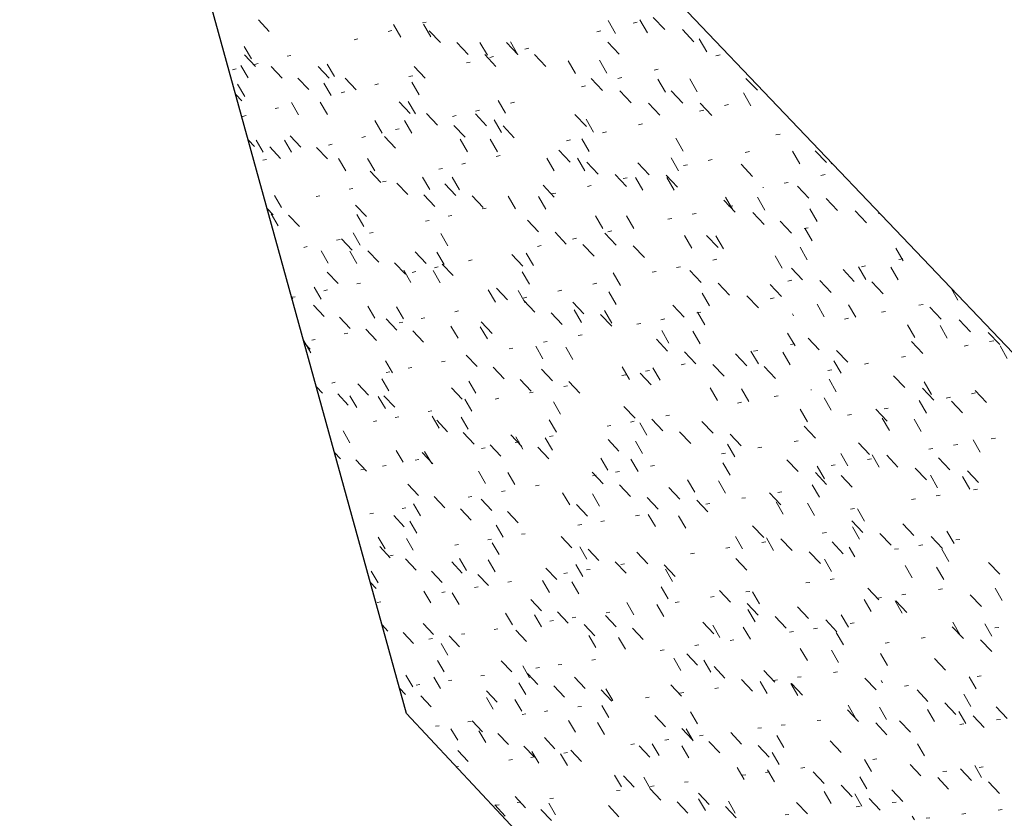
# Model space of a CAD drawing. Header units: centimetres. Extents: x -2274.6 to -2273.04, y 1316.35 to 1317.85.
# Tile 4 of 59: x -2274.6 to -2274.49, y 1316.95 to 1317.04. Entities that reach past the tile are written whole.
import ezdxf

# ---------------------------------------------------------------- set-up
doc = ezdxf.new("R2010")
doc.units = ezdxf.units.CM
for name, color, linetype, lineweight in [('Wzór powierzchni', 7, 'Continuous', 9), ('Wzór powierzchni-4', 10, 'Continuous', 9), ('Ściany', 7, 'Continuous', 9), ('Ściany-1', 250, 'Continuous', 25)]:
    doc.layers.add(name, color=color, linetype=linetype, lineweight=lineweight)

# ---------------------------------------------------------------- blocks, each defined once
blk = doc.blocks.new('FP_17-Aksono')
at = {"layer": 'Wzór powierzchni-4'}
for p, q in [((-2274.57581, 1317.03728), (-2274.57462, 1317.03601)), ((-2274.55736, 1317.03705), (-2274.55778, 1317.03695)), ((-2274.53653, 1317.0358), (-2274.53735, 1317.03723)), ((-2274.53415, 1317.03703), (-2274.5346, 1317.03692)), ((-2274.53304, 1317.03586), (-2274.53387, 1317.0373)), ((-2274.53239, 1317.03755), (-2274.53111, 1317.03621)), ((-2274.56114, 1317.03612), (-2274.56155, 1317.03602)), ((-2274.56015, 1317.03537), (-2274.56095, 1317.03676)), ((-2274.55685, 1317.03543), (-2274.55766, 1317.03683)), ((-2274.55703, 1317.03608), (-2274.5558, 1317.03478)), ((-2274.53817, 1317.03607), (-2274.53861, 1317.03596)), ((-2274.52919, 1317.03621), (-2274.52791, 1317.03487)), ((-2274.56488, 1317.0352), (-2274.56529, 1317.0351)), ((-2274.55398, 1317.03478), (-2274.55275, 1317.03348)), ((-2274.55063, 1317.03339), (-2274.55145, 1317.0348)), ((-2274.54853, 1317.03479), (-2274.54729, 1317.03349)), ((-2274.54727, 1317.03345), (-2274.54809, 1317.03486)), ((-2274.5374, 1317.03483), (-2274.53614, 1317.0335)), ((-2274.52651, 1317.03377), (-2274.52733, 1317.03521)), ((-2274.57659, 1317.03299), (-2274.57738, 1317.03435)), ((-2274.54607, 1317.03418), (-2274.5465, 1317.03408)), ((-2274.57733, 1317.03343), (-2274.57614, 1317.03217)), ((-2274.57224, 1317.03338), (-2274.57264, 1317.03328)), ((-2274.55252, 1317.03265), (-2274.55294, 1317.03255)), ((-2274.55093, 1317.03347), (-2274.54969, 1317.03217)), ((-2274.54995, 1317.03326), (-2274.55038, 1317.03316)), ((-2274.54544, 1317.03348), (-2274.54419, 1317.03217)), ((-2274.54094, 1317.03138), (-2274.54176, 1317.03279)), ((-2274.53751, 1317.03142), (-2274.53832, 1317.03284)), ((-2274.52504, 1317.03344), (-2274.52549, 1317.03334)), ((-2274.57826, 1317.0319), (-2274.57865, 1317.0318)), ((-2274.57695, 1317.03092), (-2274.57775, 1317.03227)), ((-2274.57586, 1317.03249), (-2274.57626, 1317.03239)), ((-2274.57442, 1317.03216), (-2274.57322, 1317.03089)), ((-2274.56924, 1317.03216), (-2274.56804, 1317.03089)), ((-2274.56744, 1317.03104), (-2274.56824, 1317.03241)), ((-2274.55868, 1317.03216), (-2274.55746, 1317.03087)), ((-2274.53184, 1317.03187), (-2274.53229, 1317.03177)), ((-2274.57149, 1317.03088), (-2274.57029, 1317.02961)), ((-2274.56628, 1317.03087), (-2274.56507, 1317.02959)), ((-2274.55885, 1317.03114), (-2274.55926, 1317.03104)), ((-2274.55812, 1317.02905), (-2274.55893, 1317.03043)), ((-2274.53921, 1317.03082), (-2274.53796, 1317.02951)), ((-2274.53586, 1317.03095), (-2274.5363, 1317.03085)), ((-2274.53106, 1317.02932), (-2274.53188, 1317.03075)), ((-2274.52755, 1317.02936), (-2274.52837, 1317.0308)), ((-2274.57732, 1317.02885), (-2274.57811, 1317.0302)), ((-2274.56783, 1317.02895), (-2274.56863, 1317.03031)), ((-2274.5663, 1317.02936), (-2274.56671, 1317.02926)), ((-2274.5626, 1317.03024), (-2274.56301, 1317.03014)), ((-2274.53984, 1317.03003), (-2274.54027, 1317.02993)), ((-2274.53607, 1317.02949), (-2274.53482, 1317.02817)), ((-2274.53041, 1317.02947), (-2274.52914, 1317.02814)), ((-2274.57831, 1317.02908), (-2274.57765, 1317.02837)), ((-2274.56822, 1317.02686), (-2274.56902, 1317.02823)), ((-2274.56032, 1317.02828), (-2274.55911, 1317.027)), ((-2274.55854, 1317.02694), (-2274.55935, 1317.02832)), ((-2274.54863, 1317.02702), (-2274.54944, 1317.02841)), ((-2274.54766, 1317.02823), (-2274.54809, 1317.02813)), ((-2274.57359, 1317.02762), (-2274.57399, 1317.02752)), ((-2274.5714, 1317.02684), (-2274.57219, 1317.0282)), ((-2274.55151, 1317.02734), (-2274.55193, 1317.02724)), ((-2274.53292, 1317.02814), (-2274.53166, 1317.02682)), ((-2274.52684, 1317.02735), (-2274.52729, 1317.02725)), ((-2274.52722, 1317.02812), (-2274.52595, 1317.02678)), ((-2274.52411, 1317.02796), (-2274.52456, 1317.02786)), ((-2274.57718, 1317.02676), (-2274.57758, 1317.02667)), ((-2274.5622, 1317.02483), (-2274.563, 1317.0262)), ((-2274.55896, 1317.02484), (-2274.55976, 1317.02622)), ((-2274.55732, 1317.02697), (-2274.55611, 1317.02569)), ((-2274.55405, 1317.02675), (-2274.55447, 1317.02666)), ((-2274.55195, 1317.02694), (-2274.55073, 1317.02564)), ((-2274.54908, 1317.02489), (-2274.54988, 1317.02629)), ((-2274.541, 1317.02687), (-2274.53975, 1317.02556)), ((-2274.53895, 1317.02495), (-2274.53976, 1317.02635)), ((-2274.56032, 1317.02531), (-2274.56073, 1317.02521)), ((-2274.55431, 1317.02566), (-2274.55309, 1317.02437)), ((-2274.5489, 1317.02562), (-2274.54768, 1317.02432)), ((-2274.53755, 1317.02496), (-2274.53799, 1317.02486)), ((-2274.53357, 1317.02585), (-2274.53401, 1317.02575)), ((-2274.57692, 1317.02404), (-2274.57626, 1317.02334)), ((-2274.57529, 1317.02272), (-2274.57608, 1317.02406)), ((-2274.57216, 1317.02272), (-2274.57295, 1317.02407)), ((-2274.57234, 1317.02454), (-2274.57115, 1317.02328)), ((-2274.56403, 1317.02445), (-2274.56444, 1317.02436)), ((-2274.56194, 1317.02444), (-2274.56074, 1317.02317)), ((-2274.55283, 1317.02277), (-2274.55364, 1317.02416)), ((-2274.54952, 1317.02278), (-2274.55033, 1317.02417)), ((-2274.54149, 1317.02408), (-2274.54192, 1317.02399)), ((-2274.53943, 1317.02281), (-2274.54024, 1317.02421)), ((-2274.52909, 1317.02284), (-2274.5299, 1317.02426)), ((-2274.57455, 1317.02331), (-2274.57337, 1317.02205)), ((-2274.56942, 1317.02325), (-2274.56823, 1317.02199)), ((-2274.5677, 1317.0236), (-2274.5681, 1317.02351)), ((-2274.54277, 1317.02296), (-2274.54153, 1317.02165)), ((-2274.52182, 1317.02281), (-2274.52227, 1317.02271)), ((-2274.57493, 1317.02194), (-2274.57532, 1317.02185)), ((-2274.56621, 1317.02068), (-2274.567, 1317.02204)), ((-2274.56301, 1317.02068), (-2274.56381, 1317.02204)), ((-2274.54923, 1317.02236), (-2274.54965, 1317.02226)), ((-2274.54329, 1317.02068), (-2274.54409, 1317.02208)), ((-2274.53991, 1317.02068), (-2274.54071, 1317.02208)), ((-2274.5296, 1317.02069), (-2274.53041, 1317.0221)), ((-2274.5259, 1317.02193), (-2274.52635, 1317.02183)), ((-2274.56354, 1317.02065), (-2274.56235, 1317.01938)), ((-2274.55556, 1317.02095), (-2274.55597, 1317.02086)), ((-2274.55304, 1317.02151), (-2274.55346, 1317.02142)), ((-2274.53968, 1317.02162), (-2274.53844, 1317.02031)), ((-2274.5341, 1317.02155), (-2274.53285, 1317.02023)), ((-2274.52861, 1317.02135), (-2274.52905, 1317.02125)), ((-2274.52273, 1317.0214), (-2274.52146, 1317.02007)), ((-2274.56177, 1317.01956), (-2274.56218, 1317.01947)), ((-2274.55696, 1317.01861), (-2274.55776, 1317.01998)), ((-2274.5537, 1317.0186), (-2274.5545, 1317.01998)), ((-2274.53657, 1317.02027), (-2274.53533, 1317.01896)), ((-2274.53527, 1317.01991), (-2274.53571, 1317.01982)), ((-2274.53355, 1317.01855), (-2274.53436, 1317.01996)), ((-2274.53096, 1317.02019), (-2274.52971, 1317.01887)), ((-2274.5301, 1317.01855), (-2274.53091, 1317.01996)), ((-2274.56545, 1317.01875), (-2274.56585, 1317.01866)), ((-2274.56059, 1317.01934), (-2274.55938, 1317.01807)), ((-2274.5553, 1317.01926), (-2274.55409, 1317.01798)), ((-2274.54451, 1317.01909), (-2274.54328, 1317.01779)), ((-2274.53921, 1317.01907), (-2274.53964, 1317.01897)), ((-2274.57327, 1317.01663), (-2274.57406, 1317.01796)), ((-2274.56908, 1317.01794), (-2274.56948, 1317.01785)), ((-2274.55761, 1317.01803), (-2274.55641, 1317.01675)), ((-2274.55229, 1317.01794), (-2274.55108, 1317.01665)), ((-2274.54754, 1317.0165), (-2274.54834, 1317.01788)), ((-2274.54421, 1317.01648), (-2274.54501, 1317.01787)), ((-2274.54311, 1317.01823), (-2274.54353, 1317.01814)), ((-2274.52464, 1317.01746), (-2274.52337, 1317.01613)), ((-2274.52363, 1317.01638), (-2274.52445, 1317.0178)), ((-2274.52011, 1317.01636), (-2274.52092, 1317.01779)), ((-2274.57485, 1317.01655), (-2274.57419, 1317.01585)), ((-2274.56513, 1317.0169), (-2274.56394, 1317.01564)), ((-2274.55078, 1317.01658), (-2274.55119, 1317.01649)), ((-2274.52362, 1317.01683), (-2274.52407, 1317.01674)), ((-2274.57364, 1317.01462), (-2274.57443, 1317.01595)), ((-2274.57249, 1317.0158), (-2274.57131, 1317.01455)), ((-2274.56421, 1317.01455), (-2274.565, 1317.01589)), ((-2274.55704, 1317.01523), (-2274.55745, 1317.01514)), ((-2274.55455, 1317.01577), (-2274.55496, 1317.01568)), ((-2274.54624, 1317.01527), (-2274.54502, 1317.01398)), ((-2274.53794, 1317.01435), (-2274.53874, 1317.01574)), ((-2274.53454, 1317.01432), (-2274.53534, 1317.01572)), ((-2274.53035, 1317.01544), (-2274.53079, 1317.01535)), ((-2274.52767, 1317.01599), (-2274.52811, 1317.0159)), ((-2274.52145, 1317.01609), (-2274.52018, 1317.01476)), ((-2274.56684, 1317.01312), (-2274.56724, 1317.01304)), ((-2274.56669, 1317.0132), (-2274.56551, 1317.01194)), ((-2274.56461, 1317.01252), (-2274.56539, 1317.01386)), ((-2274.5632, 1317.01391), (-2274.5636, 1317.01382)), ((-2274.55498, 1317.01242), (-2274.55577, 1317.01378)), ((-2274.54319, 1317.01393), (-2274.54197, 1317.01263)), ((-2274.54085, 1317.01326), (-2274.54127, 1317.01317)), ((-2274.53771, 1317.01381), (-2274.53647, 1317.01251)), ((-2274.53695, 1317.01407), (-2274.53738, 1317.01398)), ((-2274.52815, 1317.01216), (-2274.52896, 1317.01356)), ((-2274.52652, 1317.01356), (-2274.52526, 1317.01225)), ((-2274.52468, 1317.01212), (-2274.52549, 1317.01353)), ((-2274.57044, 1317.01235), (-2274.57084, 1317.01226)), ((-2274.54471, 1317.01246), (-2274.54513, 1317.01237)), ((-2274.54013, 1317.01258), (-2274.5389, 1317.01128)), ((-2274.53461, 1317.01245), (-2274.53337, 1317.01114)), ((-2274.56815, 1317.01054), (-2274.56893, 1317.01188)), ((-2274.565, 1317.0105), (-2274.56578, 1317.01184)), ((-2274.56377, 1317.01188), (-2274.56259, 1317.01062)), ((-2274.55857, 1317.01176), (-2274.55737, 1317.01049)), ((-2274.5554, 1317.01039), (-2274.55619, 1317.01174)), ((-2274.5523, 1317.01088), (-2274.55271, 1317.0108)), ((-2274.54795, 1317.01149), (-2274.54673, 1317.01021)), ((-2274.54557, 1317.01026), (-2274.54637, 1317.01164)), ((-2274.52541, 1317.01095), (-2274.52585, 1317.01086)), ((-2274.51821, 1317.00999), (-2274.51899, 1317.01134)), ((-2274.56084, 1317.01057), (-2274.55965, 1317.0093)), ((-2274.55604, 1317.01011), (-2274.55645, 1317.01002)), ((-2274.5556, 1317.01043), (-2274.5544, 1317.00916)), ((-2274.52941, 1317.01014), (-2274.52985, 1317.01006)), ((-2274.56824, 1317.00953), (-2274.56706, 1317.00828)), ((-2274.55904, 1317.0084), (-2274.55982, 1317.00975)), ((-2274.55851, 1317.0096), (-2274.55891, 1317.00951)), ((-2274.55582, 1317.00836), (-2274.55661, 1317.00971)), ((-2274.54602, 1317.00821), (-2274.54682, 1317.00958)), ((-2274.53599, 1317.00806), (-2274.53679, 1317.00945)), ((-2274.53206, 1317.00962), (-2274.5325, 1317.00953)), ((-2274.52838, 1317.00971), (-2274.52713, 1317.0084)), ((-2274.56891, 1317.00656), (-2274.56969, 1317.00789)), ((-2274.5646, 1317.00833), (-2274.565, 1317.00825)), ((-2274.54964, 1317.00776), (-2274.54843, 1317.00648)), ((-2274.53859, 1317.00831), (-2274.53902, 1317.00822)), ((-2274.52524, 1317.00834), (-2274.52399, 1317.00702)), ((-2274.51954, 1317.00818), (-2274.51828, 1317.00685)), ((-2274.57202, 1317.00661), (-2274.57219, 1317.00691)), ((-2274.57178, 1317.00684), (-2274.57215, 1317.00677)), ((-2274.56821, 1317.00758), (-2274.56861, 1317.0075)), ((-2274.54975, 1317.00623), (-2274.55054, 1317.00758)), ((-2274.54647, 1317.00617), (-2274.54726, 1317.00753)), ((-2274.54628, 1317.00677), (-2274.5467, 1317.00669)), ((-2274.54246, 1317.00754), (-2274.54288, 1317.00745)), ((-2274.53647, 1317.00599), (-2274.53727, 1317.00737)), ((-2274.52622, 1317.00582), (-2274.52702, 1317.00721)), ((-2274.52208, 1317.00695), (-2274.52083, 1317.00563)), ((-2274.51909, 1317.0067), (-2274.51954, 1317.00662)), ((-2274.56977, 1317.00591), (-2274.5686, 1317.00466)), ((-2274.56302, 1317.00446), (-2274.5638, 1317.00579)), ((-2274.55985, 1317.00439), (-2274.56063, 1317.00573)), ((-2274.54663, 1317.00641), (-2274.54542, 1317.00513)), ((-2274.54123, 1317.00625), (-2274.54001, 1317.00496)), ((-2274.53022, 1317.00591), (-2274.52898, 1317.0046)), ((-2274.56689, 1317.00459), (-2274.56572, 1317.00335)), ((-2274.56176, 1317.00442), (-2274.56058, 1317.00316)), ((-2274.5575, 1317.00453), (-2274.55791, 1317.00445)), ((-2274.5538, 1317.00527), (-2274.55421, 1317.00519)), ((-2274.54361, 1317.00506), (-2274.5424, 1317.00378)), ((-2274.54029, 1317.00401), (-2274.54109, 1317.00538)), ((-2274.53818, 1317.00489), (-2274.53696, 1317.0036)), ((-2274.53694, 1317.00394), (-2274.53774, 1317.00531)), ((-2274.53113, 1317.00439), (-2274.53156, 1317.0043)), ((-2274.52716, 1317.00515), (-2274.5276, 1317.00507)), ((-2274.52673, 1317.00374), (-2274.52753, 1317.00513)), ((-2274.51696, 1317.00474), (-2274.51707, 1317.00494)), ((-2274.55995, 1317.00404), (-2274.56035, 1317.00396)), ((-2274.55386, 1317.00226), (-2274.55464, 1317.0036)), ((-2274.55062, 1317.00219), (-2274.55141, 1317.00354)), ((-2274.55131, 1317.00407), (-2274.55011, 1317.0028)), ((-2274.53375, 1317.00388), (-2274.53418, 1317.0038)), ((-2274.56599, 1317.00284), (-2274.56639, 1317.00276)), ((-2274.564, 1317.00327), (-2274.56282, 1317.00202)), ((-2274.55884, 1317.00309), (-2274.55765, 1317.00183)), ((-2274.54022, 1317.00264), (-2274.54064, 1317.00256)), ((-2274.53066, 1317.00174), (-2274.53145, 1317.00313)), ((-2274.52723, 1317.00167), (-2274.52804, 1317.00306)), ((-2274.5168, 1317.00144), (-2274.51761, 1317.00284)), ((-2274.57004, 1317.00065), (-2274.57082, 1317.00197)), ((-2274.57078, 1317.00178), (-2274.57012, 1317.00108)), ((-2274.56957, 1317.00212), (-2274.56996, 1317.00204)), ((-2274.54783, 1317.00117), (-2274.54825, 1317.00109)), ((-2274.54452, 1317.00002), (-2274.54531, 1317.00138)), ((-2274.54405, 1317.0019), (-2274.54446, 1317.00182)), ((-2274.54122, 1316.99994), (-2274.54201, 1317.0013)), ((-2274.53204, 1317.00215), (-2274.53081, 1317.00085)), ((-2274.51684, 1317.00167), (-2274.51729, 1317.00159)), ((-2274.55296, 1317.00042), (-2274.55176, 1316.99915)), ((-2274.52894, 1317.00077), (-2274.52771, 1316.99946)), ((-2274.52334, 1317.00056), (-2274.52209, 1316.99925)), ((-2274.52083, 1316.99944), (-2274.52164, 1317.00083)), ((-2274.5209, 1317.00092), (-2274.52135, 1317.00084)), ((-2274.51734, 1316.99935), (-2274.51814, 1317.00075)), ((-2274.56106, 1316.99845), (-2274.56184, 1316.99978)), ((-2274.55895, 1316.99904), (-2274.55935, 1316.99896)), ((-2274.55528, 1316.99974), (-2274.55569, 1316.99966)), ((-2274.54999, 1316.99907), (-2274.5488, 1316.9978)), ((-2274.53501, 1316.99774), (-2274.53581, 1316.99911)), ((-2274.53164, 1316.99765), (-2274.53243, 1316.99903)), ((-2274.52889, 1316.99944), (-2274.52932, 1316.99936)), ((-2274.52583, 1316.99938), (-2274.52459, 1316.99808)), ((-2274.52019, 1316.99917), (-2274.51895, 1316.99785)), ((-2274.56137, 1316.99857), (-2274.56177, 1316.99849)), ((-2274.54467, 1316.99886), (-2274.54347, 1316.99758)), ((-2274.53541, 1316.99824), (-2274.53584, 1316.99816)), ((-2274.53383, 1316.99843), (-2274.53261, 1316.99714)), ((-2274.53282, 1316.99872), (-2274.53325, 1316.99864)), ((-2274.56944, 1316.99692), (-2274.56878, 1316.99623)), ((-2274.56736, 1316.99742), (-2274.56775, 1316.99734)), ((-2274.56489, 1316.99725), (-2274.56372, 1316.996)), ((-2274.56146, 1316.99649), (-2274.56223, 1316.99781)), ((-2274.55459, 1316.99681), (-2274.5534, 1316.99555)), ((-2274.55191, 1316.99621), (-2274.55269, 1316.99755)), ((-2274.54702, 1316.99772), (-2274.54582, 1316.99645)), ((-2274.54182, 1316.99705), (-2274.54224, 1316.99697)), ((-2274.54167, 1316.9975), (-2274.54046, 1316.99622)), ((-2274.56709, 1316.99614), (-2274.56593, 1316.9949)), ((-2274.56498, 1316.99464), (-2274.56575, 1316.99595)), ((-2274.56185, 1316.99454), (-2274.56263, 1316.99586)), ((-2274.56201, 1316.99592), (-2274.56083, 1316.99467)), ((-2274.54561, 1316.99635), (-2274.54602, 1316.99627)), ((-2274.52532, 1316.99542), (-2274.52612, 1316.9968)), ((-2274.52188, 1316.99532), (-2274.52268, 1316.99671)), ((-2274.51866, 1316.99594), (-2274.51911, 1316.99586)), ((-2274.515, 1316.99659), (-2274.51505, 1316.99658)), ((-2274.55233, 1316.99423), (-2274.55311, 1316.99557)), ((-2274.54936, 1316.99566), (-2274.54977, 1316.99558)), ((-2274.54259, 1316.99392), (-2274.54337, 1316.99527)), ((-2274.53561, 1316.99475), (-2274.53439, 1316.99347)), ((-2274.52268, 1316.99522), (-2274.52312, 1316.99514)), ((-2274.56037, 1316.99362), (-2274.56077, 1316.99355)), ((-2274.55674, 1316.99429), (-2274.55714, 1316.99422)), ((-2274.55594, 1316.99238), (-2274.55672, 1316.9937)), ((-2274.55276, 1316.99227), (-2274.55353, 1316.9936)), ((-2274.53059, 1316.99382), (-2274.53102, 1316.99374)), ((-2274.51544, 1316.99306), (-2274.51625, 1316.99445)), ((-2274.56278, 1316.99318), (-2274.56317, 1316.9931)), ((-2274.5562, 1316.99324), (-2274.55502, 1316.99199)), ((-2274.54304, 1316.99194), (-2274.54383, 1316.99328)), ((-2274.53705, 1316.99267), (-2274.53747, 1316.9926)), ((-2274.53448, 1316.99313), (-2274.53491, 1316.99305)), ((-2274.5331, 1316.99159), (-2274.53388, 1316.99296)), ((-2274.53256, 1316.99337), (-2274.53134, 1316.99208)), ((-2274.52704, 1316.99312), (-2274.52581, 1316.99182)), ((-2274.51579, 1316.99261), (-2274.51455, 1316.99129)), ((-2274.56575, 1316.99078), (-2274.56651, 1316.99208)), ((-2274.55328, 1316.99189), (-2274.5521, 1316.99063)), ((-2274.54804, 1316.99164), (-2274.54685, 1316.99037)), ((-2274.54674, 1316.99008), (-2274.54752, 1316.99142)), ((-2274.5434, 1316.99154), (-2274.54381, 1316.99147)), ((-2274.52949, 1316.99198), (-2274.52827, 1316.99069)), ((-2274.52394, 1316.99172), (-2274.52271, 1316.99042)), ((-2274.55034, 1316.99053), (-2274.54916, 1316.98928)), ((-2274.54715, 1316.99088), (-2274.54756, 1316.99081)), ((-2274.54349, 1316.98996), (-2274.54427, 1316.9913)), ((-2274.53736, 1316.99112), (-2274.53616, 1316.98984)), ((-2274.53358, 1316.9896), (-2274.53436, 1316.99095)), ((-2274.52342, 1316.98922), (-2274.52422, 1316.9906)), ((-2274.51644, 1316.99098), (-2274.51688, 1316.9909)), ((-2274.56744, 1316.98969), (-2274.56679, 1316.989)), ((-2274.55991, 1316.98862), (-2274.56068, 1316.98993)), ((-2274.5578, 1316.98971), (-2274.55663, 1316.98846)), ((-2274.55676, 1316.98849), (-2274.55754, 1316.98981)), ((-2274.55087, 1316.99022), (-2274.55127, 1316.99015)), ((-2274.54507, 1316.99027), (-2274.54388, 1316.98901)), ((-2274.52444, 1316.98961), (-2274.52487, 1316.98954)), ((-2274.52046, 1316.99029), (-2274.5209, 1316.99022)), ((-2274.5651, 1316.9889), (-2274.56394, 1316.98766)), ((-2274.56178, 1316.98828), (-2274.56217, 1316.98821)), ((-2274.55818, 1316.98892), (-2274.55858, 1316.98885)), ((-2274.53737, 1316.98774), (-2274.53816, 1316.98908)), ((-2274.53405, 1316.98761), (-2274.53484, 1316.98896)), ((-2274.53227, 1316.98828), (-2274.53269, 1316.98821)), ((-2274.52393, 1316.98721), (-2274.52472, 1316.98858)), ((-2274.5177, 1316.98891), (-2274.51646, 1316.9876)), ((-2274.51356, 1316.98681), (-2274.51436, 1316.98819)), ((-2274.56416, 1316.98786), (-2274.56455, 1316.98779)), ((-2274.55083, 1316.9863), (-2274.5516, 1316.98763)), ((-2274.54762, 1316.98617), (-2274.54839, 1316.9875)), ((-2274.5391, 1316.98753), (-2274.5379, 1316.98625)), ((-2274.53867, 1316.98719), (-2274.53908, 1316.98712)), ((-2274.53612, 1316.98762), (-2274.53654, 1316.98755)), ((-2274.51456, 1316.98749), (-2274.51332, 1316.98618)), ((-2274.55938, 1316.98622), (-2274.55821, 1316.98498)), ((-2274.54495, 1316.98612), (-2274.54536, 1316.98605)), ((-2274.53609, 1316.98614), (-2274.53489, 1316.98487)), ((-2274.52783, 1316.98535), (-2274.52862, 1316.98671)), ((-2274.52444, 1316.98521), (-2274.52523, 1316.98657)), ((-2274.5141, 1316.98478), (-2274.5149, 1316.98616)), ((-2274.54867, 1316.98549), (-2274.54908, 1316.98542)), ((-2274.54158, 1316.98395), (-2274.54236, 1316.98528)), ((-2274.5383, 1316.9838), (-2274.53908, 1316.98514)), ((-2274.53066, 1316.98585), (-2274.52945, 1316.98456)), ((-2274.51959, 1316.98525), (-2274.51836, 1316.98395)), ((-2274.51824, 1316.98538), (-2274.51868, 1316.98531)), ((-2274.55798, 1316.98274), (-2274.55875, 1316.98404)), ((-2274.55649, 1316.98487), (-2274.55532, 1316.98362)), ((-2274.55235, 1316.98486), (-2274.55275, 1316.98479)), ((-2274.55133, 1316.98457), (-2274.55016, 1316.98332)), ((-2274.54082, 1316.98397), (-2274.53962, 1316.98271)), ((-2274.53307, 1316.98475), (-2274.53186, 1316.98347)), ((-2274.52761, 1316.98445), (-2274.52639, 1316.98316)), ((-2274.52617, 1316.98409), (-2274.5266, 1316.98402)), ((-2274.52223, 1316.98473), (-2274.52266, 1316.98466)), ((-2274.5181, 1316.98292), (-2274.51889, 1316.98429)), ((-2274.51464, 1316.98277), (-2274.51543, 1316.98414)), ((-2274.56316, 1316.98302), (-2274.56355, 1316.98295)), ((-2274.56094, 1316.98276), (-2274.55978, 1316.98153)), ((-2274.5596, 1316.98362), (-2274.55999, 1316.98356)), ((-2274.5536, 1316.98351), (-2274.55243, 1316.98227)), ((-2274.54841, 1316.98321), (-2274.54723, 1316.98196)), ((-2274.53392, 1316.98282), (-2274.53434, 1316.98275)), ((-2274.53216, 1316.98155), (-2274.53294, 1316.98289)), ((-2274.52881, 1316.98139), (-2274.5296, 1316.98274)), ((-2274.55838, 1316.98084), (-2274.55915, 1316.98214)), ((-2274.54891, 1316.98038), (-2274.54968, 1316.9817)), ((-2274.54026, 1316.98179), (-2274.54067, 1316.98172)), ((-2274.53774, 1316.9822), (-2274.53815, 1316.98213)), ((-2274.54648, 1316.98077), (-2274.54689, 1316.98071)), ((-2274.52146, 1316.98163), (-2274.52023, 1316.98034)), ((-2274.51335, 1316.9809), (-2274.5138, 1316.98083)), ((-2274.56188, 1316.97911), (-2274.56264, 1316.9804)), ((-2274.55878, 1316.97895), (-2274.55954, 1316.98025)), ((-2274.55381, 1316.97958), (-2274.55421, 1316.97951)), ((-2274.55017, 1316.98017), (-2274.55057, 1316.9801)), ((-2274.54934, 1316.97847), (-2274.55011, 1316.97978)), ((-2274.54252, 1316.98046), (-2274.54133, 1316.9792)), ((-2274.52256, 1316.9791), (-2274.52335, 1316.98046)), ((-2274.52002, 1316.97986), (-2274.52046, 1316.9798)), ((-2274.51915, 1316.97894), (-2274.51994, 1316.9803)), ((-2274.51836, 1316.98021), (-2274.51713, 1316.97892)), ((-2274.51273, 1316.97988), (-2274.51149, 1316.97857)), ((-2274.56248, 1316.97935), (-2274.56133, 1316.97812)), ((-2274.56099, 1316.97841), (-2274.56138, 1316.97834)), ((-2274.53968, 1316.97798), (-2274.54045, 1316.97931)), ((-2274.53955, 1316.97908), (-2274.53836, 1316.97781)), ((-2274.5342, 1316.97874), (-2274.533, 1316.97747)), ((-2274.52787, 1316.97864), (-2274.5283, 1316.97857)), ((-2274.52397, 1316.97925), (-2274.5244, 1316.97918)), ((-2274.51525, 1316.97879), (-2274.51401, 1316.97749)), ((-2274.55964, 1316.978), (-2274.55848, 1316.97677)), ((-2274.55455, 1316.97767), (-2274.55339, 1316.97643)), ((-2274.55293, 1316.97674), (-2274.55369, 1316.97804)), ((-2274.54976, 1316.97657), (-2274.55053, 1316.97788)), ((-2274.54013, 1316.97606), (-2274.54091, 1316.97738)), ((-2274.53657, 1316.97769), (-2274.53537, 1316.97642)), ((-2274.53555, 1316.97744), (-2274.53597, 1316.97738)), ((-2274.53119, 1316.97734), (-2274.52999, 1316.97607)), ((-2274.5233, 1316.97806), (-2274.52208, 1316.97677)), ((-2274.51278, 1316.97661), (-2274.51357, 1316.97798)), ((-2274.56265, 1316.97537), (-2274.56341, 1316.97665)), ((-2274.55678, 1316.97664), (-2274.55562, 1316.97541)), ((-2274.55167, 1316.9763), (-2274.5505, 1316.97506)), ((-2274.54419, 1316.97699), (-2274.54301, 1316.97573)), ((-2274.54183, 1316.97646), (-2274.54224, 1316.9764)), ((-2274.53933, 1316.97685), (-2274.53974, 1316.97679)), ((-2274.53027, 1316.97553), (-2274.53105, 1316.97687)), ((-2274.56351, 1316.97544), (-2274.56286, 1316.97475)), ((-2274.54799, 1316.9755), (-2274.5484, 1316.97544)), ((-2274.54381, 1316.97432), (-2274.54458, 1316.97564)), ((-2274.54058, 1316.97414), (-2274.54136, 1316.97546)), ((-2274.51517, 1316.97542), (-2274.51561, 1316.97535)), ((-2274.5125, 1316.97581), (-2274.51294, 1316.97575)), ((-2274.55687, 1316.97315), (-2274.55763, 1316.97445)), ((-2274.55526, 1316.97437), (-2274.55565, 1316.97431)), ((-2274.55375, 1316.97297), (-2274.55451, 1316.97427)), ((-2274.55164, 1316.97493), (-2274.55204, 1316.97487)), ((-2274.53076, 1316.9736), (-2274.53153, 1316.97493)), ((-2274.52512, 1316.97452), (-2274.52391, 1316.97324)), ((-2274.52178, 1316.97443), (-2274.52221, 1316.97437)), ((-2274.52069, 1316.97304), (-2274.52148, 1316.97439)), ((-2274.56237, 1316.97326), (-2274.56276, 1316.9732)), ((-2274.54585, 1316.97355), (-2274.54468, 1316.9723)), ((-2274.53453, 1316.97186), (-2274.5353, 1316.97319)), ((-2274.53124, 1316.97167), (-2274.53201, 1316.973)), ((-2274.52955, 1316.97327), (-2274.52997, 1316.97321)), ((-2274.52568, 1316.97385), (-2274.52611, 1316.97379)), ((-2274.52207, 1316.9731), (-2274.52086, 1316.97182)), ((-2274.54787, 1316.97073), (-2274.54863, 1316.97203)), ((-2274.54293, 1316.97217), (-2274.54175, 1316.97092)), ((-2274.53715, 1316.97214), (-2274.53757, 1316.97208)), ((-2274.5212, 1316.97109), (-2274.52199, 1316.97244)), ((-2274.51653, 1316.97272), (-2274.5153, 1316.97143)), ((-2274.5577, 1316.97091), (-2274.55655, 1316.96968)), ((-2274.54469, 1316.97054), (-2274.54545, 1316.97184)), ((-2274.54337, 1316.97122), (-2274.54378, 1316.97116)), ((-2274.5409, 1316.97158), (-2274.54131, 1316.97152)), ((-2274.53766, 1316.97179), (-2274.53648, 1316.97053)), ((-2274.52693, 1316.97103), (-2274.52573, 1316.96975)), ((-2274.519, 1316.97168), (-2274.51779, 1316.97039)), ((-2274.51342, 1316.97129), (-2274.5122, 1316.96999)), ((-2274.51093, 1316.9705), (-2274.51172, 1316.97186)), ((-2274.51031, 1316.97095), (-2274.51075, 1316.97089)), ((-2274.56221, 1316.97075), (-2274.56157, 1316.97006)), ((-2274.55989, 1316.96992), (-2274.55875, 1316.9687)), ((-2274.5531, 1316.96977), (-2274.55349, 1316.96971)), ((-2274.54948, 1316.97031), (-2274.54988, 1316.97025)), ((-2274.5475, 1316.97015), (-2274.54633, 1316.96891)), ((-2274.53999, 1316.97078), (-2274.53881, 1316.96952)), ((-2274.53469, 1316.97039), (-2274.5335, 1316.96913)), ((-2274.52507, 1316.96936), (-2274.52585, 1316.9707)), ((-2274.52171, 1316.96916), (-2274.52249, 1316.9705)), ((-2274.51697, 1316.97001), (-2274.5174, 1316.96995)), ((-2274.51432, 1316.97038), (-2274.51476, 1316.97032)), ((-2274.51147, 1316.96854), (-2274.51226, 1316.9699)), ((-2274.55668, 1316.96923), (-2274.55707, 1316.96918)), ((-2274.55497, 1316.9674), (-2274.55573, 1316.96868)), ((-2274.55485, 1316.96954), (-2274.5537, 1316.96831)), ((-2274.5387, 1316.96826), (-2274.53947, 1316.96957)), ((-2274.53546, 1316.96806), (-2274.53623, 1316.96937)), ((-2274.52351, 1316.96908), (-2274.52393, 1316.96902)), ((-2274.5312, 1316.96799), (-2274.53162, 1316.96793)), ((-2274.52871, 1316.96757), (-2274.52752, 1316.9663)), ((-2274.52737, 1316.96853), (-2274.5278, 1316.96847)), ((-2274.51544, 1316.96681), (-2274.51622, 1316.96816)), ((-2274.51201, 1316.96659), (-2274.51279, 1316.96795)), ((-2274.55538, 1316.96556), (-2274.55613, 1316.96684)), ((-2274.54912, 1316.96679), (-2274.54796, 1316.96556)), ((-2274.53874, 1316.96692), (-2274.53915, 1316.96686)), ((-2274.52937, 1316.96574), (-2274.53014, 1316.96707)), ((-2274.52606, 1316.96553), (-2274.52683, 1316.96686)), ((-2274.54599, 1316.96493), (-2274.54675, 1316.96623)), ((-2274.54623, 1316.96541), (-2274.54507, 1316.96417)), ((-2274.5449, 1316.96604), (-2274.5453, 1316.96599)), ((-2274.54244, 1316.96639), (-2274.54285, 1316.96633)), ((-2274.5257, 1316.96615), (-2274.5245, 1316.96488)), ((-2274.52024, 1316.96573), (-2274.51903, 1316.96445)), ((-2274.51214, 1316.96557), (-2274.51258, 1316.96551)), ((-2274.55885, 1316.96394), (-2274.55961, 1316.96521)), ((-2274.55578, 1316.96373), (-2274.55653, 1316.965)), ((-2274.55453, 1316.96467), (-2274.55492, 1316.96462)), ((-2274.55095, 1316.96518), (-2274.55135, 1316.96513)), ((-2274.54642, 1316.96308), (-2274.54718, 1316.96437)), ((-2274.54104, 1316.965), (-2274.53987, 1316.96375)), ((-2274.52267, 1316.96473), (-2274.52147, 1316.96345)), ((-2274.51987, 1316.96318), (-2274.52064, 1316.96452)), ((-2274.51873, 1316.96468), (-2274.51916, 1316.96462)), ((-2274.51611, 1316.96503), (-2274.51654, 1316.96498)), ((-2274.50911, 1316.96488), (-2274.50789, 1316.96358)), ((-2274.56029, 1316.96377), (-2274.55965, 1316.96308)), ((-2274.55808, 1316.96417), (-2274.55847, 1316.96412)), ((-2274.55073, 1316.96347), (-2274.54957, 1316.96224)), ((-2274.54333, 1316.96402), (-2274.54217, 1316.96278)), ((-2274.53812, 1316.9636), (-2274.53694, 1316.96235)), ((-2274.53684, 1316.96242), (-2274.5376, 1316.96372)), ((-2274.53047, 1316.96416), (-2274.52929, 1316.96289)), ((-2274.52904, 1316.96329), (-2274.52946, 1316.96323)), ((-2274.52521, 1316.96381), (-2274.52563, 1316.96375)), ((-2274.51649, 1316.96296), (-2274.51726, 1316.9643)), ((-2274.51718, 1316.9643), (-2274.51597, 1316.96302)), ((-2274.55797, 1316.96293), (-2274.55683, 1316.96171)), ((-2274.54998, 1316.96146), (-2274.55073, 1316.96274)), ((-2274.54684, 1316.96124), (-2274.5476, 1316.96252)), ((-2274.53283, 1316.96278), (-2274.53325, 1316.96272)), ((-2274.54397, 1316.96127), (-2274.54437, 1316.96122)), ((-2274.54029, 1316.96177), (-2274.5407, 1316.96171)), ((-2274.53729, 1316.96056), (-2274.53806, 1316.96186)), ((-2274.52752, 1316.95986), (-2274.52829, 1316.96117)), ((-2274.51102, 1316.96141), (-2274.50981, 1316.96012)), ((-2274.51018, 1316.96057), (-2274.51096, 1316.96192)), ((-2274.50673, 1316.96033), (-2274.50751, 1316.96169)), ((-2274.5524, 1316.96013), (-2274.55279, 1316.96008)), ((-2274.55231, 1316.96018), (-2274.55117, 1316.95896)), ((-2274.5464, 1316.96094), (-2274.5468, 1316.96089)), ((-2274.54094, 1316.95894), (-2274.5417, 1316.96023)), ((-2274.53775, 1316.9587), (-2274.53851, 1316.96)), ((-2274.53222, 1316.96078), (-2274.53104, 1316.95952)), ((-2274.51395, 1316.96027), (-2274.51438, 1316.96021)), ((-2274.55595, 1316.95965), (-2274.55634, 1316.9596)), ((-2274.5539, 1316.95805), (-2274.55465, 1316.95932)), ((-2274.55081, 1316.95782), (-2274.55156, 1316.95909)), ((-2274.52925, 1316.95936), (-2274.52806, 1316.9581)), ((-2274.528, 1316.95799), (-2274.52877, 1316.9593)), ((-2274.52387, 1316.9589), (-2274.52268, 1316.95763)), ((-2274.52047, 1316.95943), (-2274.5209, 1316.95937)), ((-2274.51788, 1316.95976), (-2274.51831, 1316.95971)), ((-2274.50792, 1316.95995), (-2274.5067, 1316.95866)), ((-2274.54947, 1316.9588), (-2274.54832, 1316.95757)), ((-2274.54435, 1316.95835), (-2274.5432, 1316.95712)), ((-2274.53068, 1316.95812), (-2274.5311, 1316.95807)), ((-2274.52689, 1316.95861), (-2274.52731, 1316.95855)), ((-2274.52626, 1316.95793), (-2274.52508, 1316.95667)), ((-2274.51803, 1316.95725), (-2274.5188, 1316.95858)), ((-2274.51292, 1316.95797), (-2274.51171, 1316.95669)), ((-2274.55389, 1316.95693), (-2274.55275, 1316.95571)), ((-2274.54661, 1316.95741), (-2274.54545, 1316.95618)), ((-2274.54498, 1316.95552), (-2274.54574, 1316.9568)), ((-2274.54146, 1316.95695), (-2274.5403, 1316.95571)), ((-2274.53444, 1316.95764), (-2274.53485, 1316.95759)), ((-2274.53394, 1316.95744), (-2274.53277, 1316.95619)), ((-2274.53175, 1316.95637), (-2274.53251, 1316.95767)), ((-2274.52848, 1316.95612), (-2274.52925, 1316.95743)), ((-2274.52086, 1316.95747), (-2274.51966, 1316.9562)), ((-2274.54788, 1316.95592), (-2274.54827, 1316.95587)), ((-2274.54547, 1316.95622), (-2274.54587, 1316.95617)), ((-2274.54183, 1316.95527), (-2274.54258, 1316.95656)), ((-2274.54183, 1316.95669), (-2274.54223, 1316.95664)), ((-2274.51854, 1316.95537), (-2274.51931, 1316.95669)), ((-2274.50837, 1316.9546), (-2274.50914, 1316.95593)), ((-2274.50781, 1316.956), (-2274.50825, 1316.95595)), ((-2274.55382, 1316.95515), (-2274.55404, 1316.95513)), ((-2274.52238, 1316.95375), (-2274.52315, 1316.95507)), ((-2274.51905, 1316.95349), (-2274.51982, 1316.95481)), ((-2274.51572, 1316.95504), (-2274.51615, 1316.95499)), ((-2274.51479, 1316.95457), (-2274.51358, 1316.9533)), ((-2274.5359, 1316.95294), (-2274.53666, 1316.95423)), ((-2274.53565, 1316.95413), (-2274.53448, 1316.95289)), ((-2274.53268, 1316.95268), (-2274.53344, 1316.95398)), ((-2274.52219, 1316.95426), (-2274.52261, 1316.9542)), ((-2274.51962, 1316.95457), (-2274.52004, 1316.95452)), ((-2274.50891, 1316.9527), (-2274.50968, 1316.95404)), ((-2274.53602, 1316.95258), (-2274.53643, 1316.95253)), ((-2274.53272, 1316.95271), (-2274.53155, 1316.95147)), ((-2274.5323, 1316.95303), (-2274.53271, 1316.95298)), ((-2274.52854, 1316.95348), (-2274.52896, 1316.95343)), ((-2274.51284, 1316.95109), (-2274.51361, 1316.95242)), ((-2274.51173, 1316.95312), (-2274.51052, 1316.95184)), ((-2274.50616, 1316.95261), (-2274.50494, 1316.95133)), ((-2274.54759, 1316.95185), (-2274.54645, 1316.95062)), ((-2274.54335, 1316.95169), (-2274.54375, 1316.95164)), ((-2274.52742, 1316.95222), (-2274.52624, 1316.95097)), ((-2274.52665, 1316.95032), (-2274.52741, 1316.95162)), ((-2274.52337, 1316.95005), (-2274.52413, 1316.95136)), ((-2274.50944, 1316.95082), (-2274.51022, 1316.95215)), ((-2274.50866, 1316.95166), (-2274.50745, 1316.95037)), ((-2274.54981, 1316.95094), (-2274.54867, 1316.94972)), ((-2274.54934, 1316.95096), (-2274.54973, 1316.95091)), ((-2274.54695, 1316.95125), (-2274.54735, 1316.9512)), ((-2274.54474, 1316.95045), (-2274.54359, 1316.94922)), ((-2274.54313, 1316.94984), (-2274.54388, 1316.95112)), ((-2274.53733, 1316.95086), (-2274.53617, 1316.94963)), ((-2274.52977, 1316.95129), (-2274.5286, 1316.95004)), ((-2274.52445, 1316.95078), (-2274.52327, 1316.94953)), ((-2274.51663, 1316.95122), (-2274.51544, 1316.94995)), ((-2274.50964, 1316.95079), (-2274.51008, 1316.95074)), ((-2274.50566, 1316.95125), (-2274.5061, 1316.9512)), ((-2274.51748, 1316.94989), (-2274.5179, 1316.94984)), ((-2274.50367, 1316.94931), (-2274.5039, 1316.94971))]:
    blk.add_line(p, q, dxfattribs=at)
blk = doc.blocks.new('FP_19-Aksono')
at = {"layer": 'Wzór powierzchni-4'}
for p, q in [((-2274.52219, 1317.03085), (-2274.52093, 1317.02954)), ((-2274.52167, 1317.02784), (-2274.52247, 1317.02925)), ((-2274.51845, 1317.02473), (-2274.5189, 1317.02464)), ((-2274.51627, 1317.02146), (-2274.51707, 1317.02286)), ((-2274.5146, 1317.02289), (-2274.51334, 1317.02158)), ((-2274.51275, 1317.02146), (-2274.51285, 1317.02163)), ((-2274.5135, 1317.02027), (-2274.51395, 1317.02017)), ((-2274.52025, 1317.01885), (-2274.52034, 1317.01884)), ((-2274.51757, 1317.01941), (-2274.51801, 1317.01932)), ((-2274.51652, 1317.01899), (-2274.51528, 1317.01768)), ((-2274.51336, 1317.01764), (-2274.51211, 1317.01633)), ((-2274.51438, 1317.01509), (-2274.51518, 1317.01649)), ((-2274.51018, 1317.01628), (-2274.50893, 1317.01496)), ((-2274.50747, 1317.016), (-2274.50761, 1317.01597)), ((-2274.51843, 1317.01514), (-2274.51719, 1317.01384)), ((-2274.51534, 1317.01441), (-2274.51579, 1317.01432)), ((-2274.51492, 1317.01299), (-2274.51572, 1317.01438)), ((-2274.51546, 1317.0109), (-2274.51625, 1317.01229)), ((-2274.5049, 1317.01078), (-2274.5057, 1317.01219)), ((-2274.50494, 1317.01102), (-2274.50539, 1317.01093)), ((-2274.5172, 1317.00997), (-2274.51596, 1317.00868)), ((-2274.51152, 1317.00983), (-2274.51028, 1317.00852)), ((-2274.509, 1317.00873), (-2274.5098, 1317.01012)), ((-2274.50905, 1317.01022), (-2274.5095, 1317.01013)), ((-2274.50546, 1317.00868), (-2274.50626, 1317.01008)), ((-2274.51716, 1317.00864), (-2274.5176, 1317.00855)), ((-2274.51406, 1317.00861), (-2274.51282, 1317.00731)), ((-2274.50836, 1317.00846), (-2274.50711, 1317.00715)), ((-2274.49889, 1317.00647), (-2274.49964, 1317.00779)), ((-2274.51359, 1317.00463), (-2274.51438, 1317.00601)), ((-2274.5101, 1317.00457), (-2274.5109, 1317.00595)), ((-2274.50272, 1317.00599), (-2274.50318, 1317.00591)), ((-2274.50198, 1317.00569), (-2274.50072, 1317.00438)), ((-2274.51092, 1317.00446), (-2274.51137, 1317.00438)), ((-2274.50684, 1317.00522), (-2274.5073, 1317.00514)), ((-2274.50362, 1317.00236), (-2274.50441, 1317.00375)), ((-2274.50006, 1317.00228), (-2274.50085, 1317.00368)), ((-2274.49876, 1317.0043), (-2274.4975, 1317.00298)), ((-2274.51536, 1317.00229), (-2274.51413, 1317.001)), ((-2274.49554, 1317.00291), (-2274.49427, 1317.00158)), ((-2274.50398, 1317.0019), (-2274.50273, 1317.00059)), ((-2274.49774, 1317.00149), (-2274.4982, 1317.00141)), ((-2274.49495, 1317.002), (-2274.49541, 1317.00191)), ((-2274.49345, 1317.00004), (-2274.49425, 1317.00144)), ((-2274.51224, 1317.00092), (-2274.511, 1316.99962)), ((-2274.50464, 1317.00025), (-2274.5051, 1317.00017)), ((-2274.51174, 1316.99841), (-2274.51253, 1316.99978)), ((-2274.50873, 1316.99952), (-2274.50917, 1316.99943)), ((-2274.51276, 1316.99879), (-2274.5132, 1316.99871)), ((-2274.50595, 1316.99815), (-2274.50471, 1316.99685)), ((-2274.51228, 1316.99638), (-2274.51306, 1316.99775)), ((-2274.50178, 1316.99608), (-2274.50258, 1316.99747)), ((-2274.50278, 1316.99676), (-2274.50154, 1316.99545)), ((-2274.49971, 1316.99577), (-2274.50016, 1316.99569)), ((-2274.49694, 1316.99625), (-2274.4974, 1316.99617)), ((-2274.49699, 1316.99653), (-2274.49574, 1316.99521)), ((-2274.51281, 1316.99435), (-2274.5136, 1316.99572)), ((-2274.50235, 1316.99404), (-2274.50314, 1316.99542)), ((-2274.4996, 1316.99536), (-2274.49836, 1316.99405)), ((-2274.51058, 1316.99389), (-2274.51102, 1316.99382)), ((-2274.5079, 1316.99445), (-2274.50667, 1316.99315)), ((-2274.50654, 1316.99459), (-2274.50698, 1316.99451)), ((-2274.50642, 1316.99212), (-2274.50721, 1316.99349)), ((-2274.50292, 1316.992), (-2274.50371, 1316.99338)), ((-2274.50983, 1316.99078), (-2274.50861, 1316.98949)), ((-2274.4989, 1316.99059), (-2274.49935, 1316.99052)), ((-2274.49642, 1316.98973), (-2274.49721, 1316.99111)), ((-2274.49475, 1316.99128), (-2274.49521, 1316.99121)), ((-2274.51098, 1316.98822), (-2274.51176, 1316.98958)), ((-2274.50753, 1316.98809), (-2274.50831, 1316.98946)), ((-2274.50671, 1316.98939), (-2274.50548, 1316.9881)), ((-2274.50164, 1316.99014), (-2274.50209, 1316.99007)), ((-2274.5124, 1316.98835), (-2274.51284, 1316.98828)), ((-2274.5084, 1316.98902), (-2274.50884, 1316.98894)), ((-2274.50101, 1316.98911), (-2274.49978, 1316.98781)), ((-2274.51174, 1316.98716), (-2274.51052, 1316.98588)), ((-2274.50358, 1316.98799), (-2274.50235, 1316.98669)), ((-2274.50111, 1316.98582), (-2274.50189, 1316.98719)), ((-2274.49784, 1316.9877), (-2274.4966, 1316.98639)), ((-2274.49758, 1316.98568), (-2274.49837, 1316.98706)), ((-2274.50083, 1316.98502), (-2274.50128, 1316.98495)), ((-2274.49672, 1316.98567), (-2274.49718, 1316.9856)), ((-2274.50354, 1316.98459), (-2274.50399, 1316.98452)), ((-2274.51024, 1316.98353), (-2274.51068, 1316.98346)), ((-2274.50916, 1316.98214), (-2274.50994, 1316.98349)), ((-2274.51055, 1316.98219), (-2274.50934, 1316.98091)), ((-2274.50494, 1316.98187), (-2274.50372, 1316.98058)), ((-2274.5097, 1316.98017), (-2274.51047, 1316.98152)), ((-2274.50746, 1316.98078), (-2274.50624, 1316.9795)), ((-2274.4993, 1316.97969), (-2274.50009, 1316.98105)), ((-2274.50273, 1316.97953), (-2274.50318, 1316.97946)), ((-2274.50182, 1316.98045), (-2274.50059, 1316.97916)), ((-2274.49867, 1316.98015), (-2274.49912, 1316.98008)), ((-2274.51023, 1316.97821), (-2274.51086, 1316.97929)), ((-2274.50542, 1316.97912), (-2274.50586, 1316.97906)), ((-2274.49987, 1316.97771), (-2274.50065, 1316.97907)), ((-2274.49553, 1316.97761), (-2274.49429, 1316.97631)), ((-2274.50391, 1316.97592), (-2274.50468, 1316.97727)), ((-2274.50044, 1316.97574), (-2274.50122, 1316.97709)), ((-2274.50878, 1316.97478), (-2274.50757, 1316.97351)), ((-2274.50461, 1316.97412), (-2274.50505, 1316.97406)), ((-2274.50058, 1316.97471), (-2274.50103, 1316.97464)), ((-2274.494, 1316.97341), (-2274.49478, 1316.97477)), ((-2274.50843, 1316.97222), (-2274.5092, 1316.97355)), ((-2274.50727, 1316.97374), (-2274.5077, 1316.97367)), ((-2274.50501, 1316.97203), (-2274.50578, 1316.97337)), ((-2274.5057, 1316.97337), (-2274.50449, 1316.97209)), ((-2274.49752, 1316.97405), (-2274.4963, 1316.97275)), ((-2274.49866, 1316.96969), (-2274.49943, 1316.97104)), ((-2274.49517, 1316.96949), (-2274.49594, 1316.97085)), ((-2274.4995, 1316.97052), (-2274.49828, 1316.96924)), ((-2274.49437, 1316.97046), (-2274.49482, 1316.9704)), ((-2274.50646, 1316.96879), (-2274.50689, 1316.96873)), ((-2274.50247, 1316.96934), (-2274.50291, 1316.96928)), ((-2274.49638, 1316.96909), (-2274.49515, 1316.9678)), ((-2274.50664, 1316.96626), (-2274.50741, 1316.96759)), ((-2274.50145, 1316.96704), (-2274.50024, 1316.96576)), ((-2274.50718, 1316.96436), (-2274.50734, 1316.96464)), ((-2274.49689, 1316.96369), (-2274.49766, 1316.96503)), ((-2274.49631, 1316.96512), (-2274.49676, 1316.96506)), ((-2274.50433, 1316.96406), (-2274.50477, 1316.964)), ((-2274.50338, 1316.9636), (-2274.50218, 1316.96233)), ((-2274.50031, 1316.96217), (-2274.4991, 1316.96089)), ((-2274.49745, 1316.96178), (-2274.49822, 1316.96312)), ((-2274.50146, 1316.96011), (-2274.50222, 1316.96144)), ((-2274.49802, 1316.95988), (-2274.49879, 1316.96121)), ((-2274.49467, 1316.96172), (-2274.49345, 1316.96044)), ((-2274.50529, 1316.9602), (-2274.5041, 1316.95893)), ((-2274.49721, 1316.96073), (-2274.496, 1316.95945)), ((-2274.49419, 1316.96035), (-2274.49463, 1316.96029)), ((-2274.49822, 1316.95985), (-2274.49866, 1316.95979)), ((-2274.50256, 1316.95635), (-2274.50332, 1316.95767)), ((-2274.50415, 1316.9554), (-2274.50295, 1316.95414)), ((-2274.5001, 1316.95465), (-2274.50054, 1316.9546)), ((-2274.4986, 1316.95492), (-2274.4974, 1316.95364)), ((-2274.49627, 1316.95396), (-2274.49703, 1316.95529)), ((-2274.49611, 1316.95513), (-2274.49655, 1316.95507)), ((-2274.5011, 1316.95396), (-2274.4999, 1316.95269)), ((-2274.49552, 1316.95347), (-2274.49431, 1316.95219)), ((-2274.49401, 1316.95042), (-2274.49445, 1316.95037)), ((-2274.50196, 1316.94953), (-2274.50239, 1316.94949)), ((-2274.498, 1316.94998), (-2274.49844, 1316.94993))]:
    blk.add_line(p, q, dxfattribs=at)

msp = doc.modelspace()

# ---------------------------------------------------------------- linework, layer by layer
at = {"layer": 'Ściany'}
msp.add_line((-2274.55952, 1316.96098), (-2274.30259, 1316.68641), dxfattribs=at)
at = {"layer": 'Ściany-1'}
for p, q in [((-2274.55952, 1316.96098), (-2274.60207, 1317.11517)), ((-2274.60207, 1317.11517), (-2274.31891, 1316.81832))]:
    msp.add_line(p, q, dxfattribs=at)

# ---------------------------------------------------------------- block references
at = {"layer": 'Wzór powierzchni'}
for name in ['FP_17-Aksono', 'FP_19-Aksono']:
    msp.add_blockref(name, (0, 0), dxfattribs=at)

doc.saveas('drawing.dxf')
